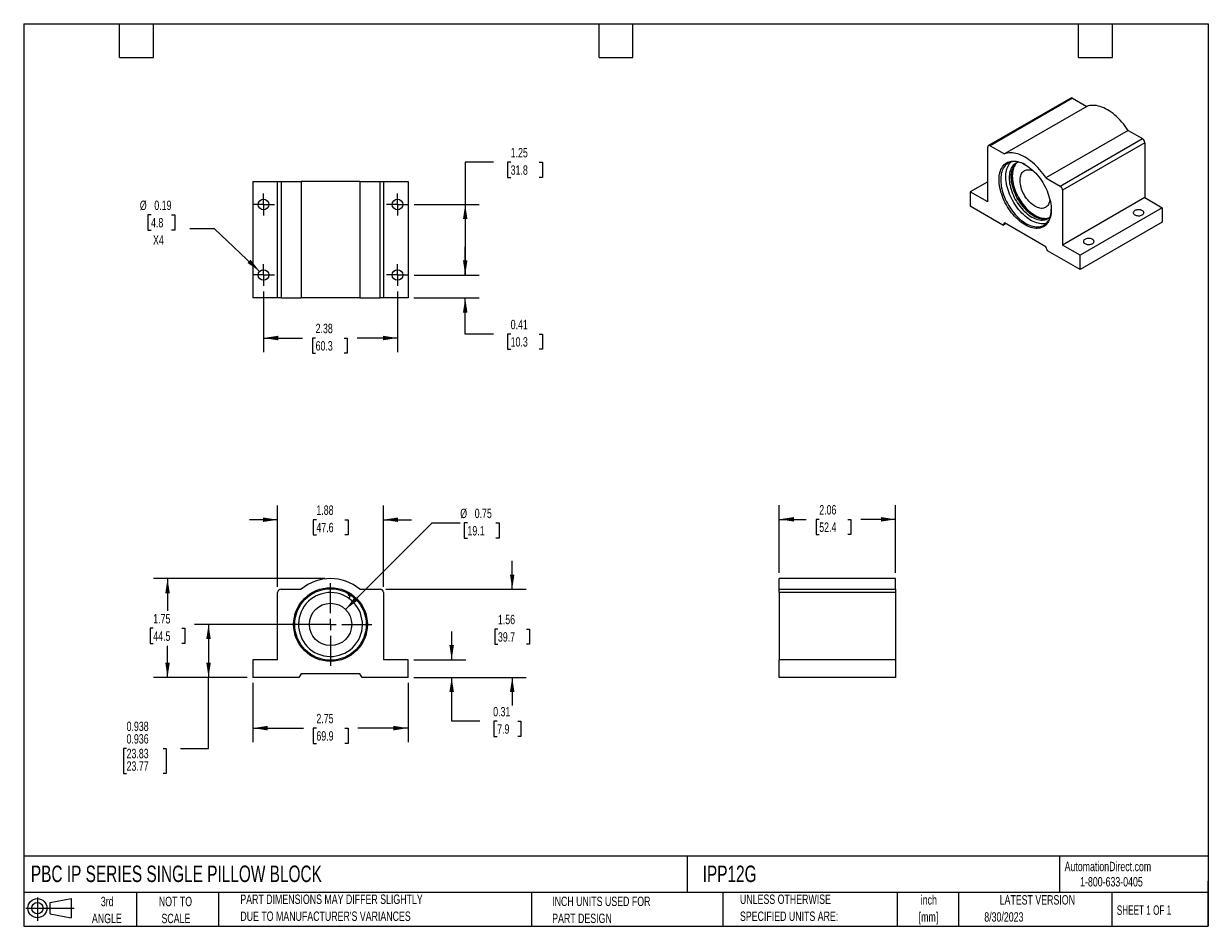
# Model space of a CAD drawing. Header units: inches. Extents: x 0.5 to 21.5, y 0.5 to 16.5.
import ezdxf

# ---------------------------------------------------------------- set-up
doc = ezdxf.new("R2010")
doc.units = ezdxf.units.IN
doc.header["$LTSCALE"] = 2
doc.header["$MEASUREMENT"] = 0
doc.linetypes.add('CENTERX2', pattern=[0.8, 0.5, -0.1, 0.1, -0.1])
doc.layers.add('CENTER', color=40, linetype='CENTERX2')
doc.layers.add('SLD-DEFPOINTS', color=7, linetype='Continuous')
doc.layers.add('DIMENSIONS', color=140, linetype='Continuous', lineweight=25)
doc.layers.add('TEXT', color=140, linetype='Continuous', lineweight=25)
doc.styles.add('SLDTEXTSTYLE0', font='TXT', dxfattribs={"width": 0.7})
doc.styles.add('SLDTEXTSTYLE1', font='TXT', dxfattribs={"width": 0.65})
doc.dimstyles.new('SLDDIMSTYLE0', dxfattribs={"dimtxt": 0.169922, "dimasz": 0.26, "dimexe": 0, "dimexo": 0.0625, "dimgap": 0.04248, "dimtad": 0, "dimtih": 1, "dimtoh": 1, "dimrnd": 1e-09, "dimdsep": 46, "dimtxsty": 'SLDTEXTSTYLE0', "dimsah": 1, "dimcen": 0.09, "dimadec": 0, "dimazin": 2, "dimtfac": 1, "dimtmove": 0, "dimatfit": 0, "dimfxl": 0, "dimfrac": 2, "dimtolj": 1, "dimtzin": 12, "dimarcsym": 0})
doc.dimstyles.new('SLDDIMSTYLE1', dxfattribs={"dimtxt": 0.169922, "dimasz": 0.26, "dimexe": 0, "dimexo": 0.0625, "dimgap": 0.04248, "dimtad": 0, "dimtih": 1, "dimtoh": 1, "dimrnd": 1e-09, "dimzin": 12, "dimdsep": 46, "dimtxsty": 'SLDTEXTSTYLE0', "dimsah": 1, "dimcen": 0.09, "dimadec": 0, "dimazin": 3, "dimtfac": 1, "dimtmove": 0, "dimatfit": 0, "dimfxl": 0, "dimfrac": 2, "dimtolj": 1, "dimtzin": 12, "dimarcsym": 0})
doc.dimstyles.new('SLDDIMSTYLE2', dxfattribs={"dimtxt": 0.169922, "dimasz": 0.26, "dimexe": 0, "dimexo": 0.0625, "dimgap": 0.04248, "dimtad": 0, "dimtih": 1, "dimtoh": 1, "dimrnd": 1e-09, "dimdsep": 46, "dimtxsty": 'SLDTEXTSTYLE0', "dimsah": 1, "dimcen": 0, "dimadec": 0, "dimazin": 2, "dimtfac": 1, "dimtofl": 0, "dimtmove": 0, "dimatfit": 3, "dimfxl": 0, "dimfrac": 2, "dimtolj": 1, "dimtzin": 12, "dimarcsym": 0})
doc.dimstyles.new('SLDDIMSTYLE3', dxfattribs={"dimtxt": 0.169922, "dimasz": 0.26, "dimexe": 0, "dimexo": 0.0625, "dimgap": 0.04248, "dimtad": 0, "dimtih": 1, "dimtoh": 1, "dimdec": 3, "dimrnd": 1e-09, "dimdsep": 46, "dimtxsty": 'SLDTEXTSTYLE0', "dimsah": 1, "dimcen": 0.09, "dimadec": 0, "dimazin": 2, "dimlim": 1, "dimtp": 0.001, "dimtm": 0.001, "dimtfac": 1, "dimtdec": 3, "dimtofl": 0, "dimtmove": 0, "dimatfit": 3, "dimfxl": 0, "dimfrac": 2, "dimtolj": 1, "dimtzin": 12, "dimarcsym": 0})
doc.dimstyles.new('SLDDIMSTYLE4', dxfattribs={"dimtxt": 0.169922, "dimasz": 0.26, "dimexe": 0, "dimexo": 0.0625, "dimgap": 0.04248, "dimtad": 0, "dimtih": 1, "dimtoh": 1, "dimrnd": 1e-09, "dimzin": 12, "dimdsep": 46, "dimtxsty": 'SLDTEXTSTYLE0', "dimsah": 1, "dimcen": 0.09, "dimadec": 0, "dimazin": 3, "dimtfac": 1, "dimtofl": 0, "dimtmove": 0, "dimatfit": 3, "dimfxl": 0, "dimfrac": 2, "dimtolj": 1, "dimtzin": 12, "dimarcsym": 0})
doc.dimstyles.new('SLDDIMSTYLE5', dxfattribs={"dimtxt": 0.169922, "dimasz": 0.26, "dimexe": 0, "dimexo": 0.0625, "dimgap": 0.04248, "dimtad": 0, "dimtih": 1, "dimtoh": 1, "dimrnd": 1e-09, "dimdsep": 46, "dimtxsty": 'SLDTEXTSTYLE0', "dimsah": 1, "dimcen": 0, "dimadec": 0, "dimazin": 2, "dimtfac": 1, "dimtofl": 0, "dimtmove": 0, "dimatfit": 3, "dimfxl": 0, "dimfrac": 2, "dimtolj": 1, "dimtzin": 12, "dimarcsym": 0})

# ---------------------------------------------------------------- blocks, each defined once
blk = doc.blocks.new('Block11')
at = {"color": 7, "linetype": 'Continuous', "lineweight": 18}
for p, q in [((0, 0.227), (0.856, 0.227)), ((0.204, 0.418), (0.204, 0)), ((0.431, 0.328), (0.801, 0.396)), ((0.431, 0.126), (0.431, 0.328)), ((0.801, 0.396), (0.801, 0.058)), ((0.431, 0.126), (0.801, 0.058))]:
    blk.add_line(p, q, dxfattribs=at)
for radius in [0.169, 0.101]:
    blk.add_circle((0.204, 0.227), radius, dxfattribs=at)
blk = doc.blocks.new('Block12')
at = {"layer": 'SLD-DEFPOINTS'}
blk.add_blockref('Block11', (0, 0), dxfattribs=at)
blk = doc.blocks.new('SW_NOTE_0')
at = {"layer": 'TEXT', "color": 0, "char_height": 0.1667, "attachment_point": 2, "style": 'SLDTEXTSTYLE0'}
for s, insert in [('inch', (0.25, 0.215)), ('[mm]', (0.244, -0.086))]:
    blk.add_mtext(s, dxfattribs=dict(at, insert=insert))
blk = doc.blocks.new('SW_NOTE_0_1')
at = {"layer": 'TEXT', "color": 0, "char_height": 0.16667, "attachment_point": 1, "style": 'SLDTEXTSTYLE0'}
for s, insert in [('UNLESS OTHERWISE', (0, 0.215)), ('SPECIFIED UNITS ARE:', (0, -0.086))]:
    blk.add_mtext(s, dxfattribs=dict(at, insert=insert))
blk = doc.blocks.new('SW_NOTE_0_2')
at = {"layer": 'TEXT', "color": 0, "char_height": 0.16667, "attachment_point": 1, "style": 'SLDTEXTSTYLE0'}
for s, insert in [('PART DIMENSIONS MAY DIFFER SLIGHTLY', (0, 0.215)), ("DUE TO MANUFACTURER'S VARIANCES", (0, -0.086))]:
    blk.add_mtext(s, dxfattribs=dict(at, insert=insert))
blk = doc.blocks.new('SW_NOTE_0_3')
at = {"layer": 'TEXT', "color": 0, "char_height": 0.1667, "attachment_point": 2, "style": 'SLDTEXTSTYLE0'}
for s, insert in [('NOT TO', (0.414, 0.215)), ('SCALE', (0.422, -0.086))]:
    blk.add_mtext(s, dxfattribs=dict(at, insert=insert))
blk = doc.blocks.new('SW_NOTE_0_4')
at = {"layer": 'TEXT', "color": 0, "char_height": 0.1667, "attachment_point": 2, "style": 'SLDTEXTSTYLE0'}
for s, insert in [('3rd', (0.182, 0.215)), ('ANGLE', (0.175, -0.086))]:
    blk.add_mtext(s, dxfattribs=dict(at, insert=insert))
blk = doc.blocks.new('SW_NOTE_0_5')
at = {"layer": 'TEXT', "color": 0, "char_height": 0.16667, "attachment_point": 1, "style": 'SLDTEXTSTYLE0'}
for s, insert in [('INCH UNITS USED FOR', (0, 0.215)), ('PART DESIGN', (0, -0.086))]:
    blk.add_mtext(s, dxfattribs=dict(at, insert=insert))
blk = doc.blocks.new('_D')
at = {"layer": 'DIMENSIONS'}
for p, q in [((8.087, 5.225), (8.087, 5.725)), ((7.414, 5.225), (8.337, 5.225)), ((7.414, 4.913), (8.337, 4.913)), ((8.087, 4.135), (8.087, 4.913)), ((8.587, 4.135), (8.087, 4.135)), ((8.894, 4.135), (8.836, 4.135)), ((8.836, 4.135), (8.836, 3.865)), ((9.257, 4.135), (9.314, 4.135)), ((9.314, 4.135), (9.314, 3.865)), ((8.836, 3.865), (8.894, 3.865)), ((9.314, 3.865), (9.257, 3.865))]:
    blk.add_line(p, q, dxfattribs=at)
for points in [[(8.087, 5.225), (8.127, 5.485), (8.047, 5.485)], [(8.087, 4.913), (8.047, 4.653), (8.127, 4.653)]]:
    blk.add_solid(points, dxfattribs=at)
at = {"layer": 'DIMENSIONS', "char_height": 0.1667, "attachment_point": 1, "style": 'SLDTEXTSTYLE0'}
for s, insert in [('0.31', (8.823, 4.388)), ('7.9', (8.894, 4.08))]:
    blk.add_mtext(s, dxfattribs=dict(at, insert=insert))
blk = doc.blocks.new('_D_1')
at = {"layer": 'DIMENSIONS'}
for p, q in [((9.16, 6.476), (9.16, 6.976)), ((6.917, 6.476), (9.41, 6.476)), ((8.907, 5.769), (8.85, 5.769)), ((8.85, 5.769), (8.85, 5.499)), ((9.412, 5.769), (9.469, 5.769)), ((9.469, 5.769), (9.469, 5.499)), ((8.85, 5.499), (8.907, 5.499)), ((9.469, 5.499), (9.412, 5.499)), ((7.414, 4.913), (9.41, 4.913)), ((9.16, 4.913), (9.16, 4.413))]:
    blk.add_line(p, q, dxfattribs=at)
for points in [[(9.16, 6.476), (9.2, 6.736), (9.12, 6.736)], [(9.16, 4.913), (9.12, 4.653), (9.2, 4.653)]]:
    blk.add_solid(points, dxfattribs=at)
at = {"layer": 'DIMENSIONS', "char_height": 0.1667, "attachment_point": 1, "style": 'SLDTEXTSTYLE0'}
for s, insert in [('1.56', (8.907, 6.022)), ('39.7', (8.907, 5.713))]:
    blk.add_mtext(s, dxfattribs=dict(at, insert=insert))
blk = doc.blocks.new('_D_2')
at = {"layer": 'DIMENSIONS'}
for p, q in [((6.204, 6.115), (7.739, 7.65)), ((7.739, 7.65), (8.239, 7.65)), ((8.367, 7.65), (8.31, 7.65)), ((8.31, 7.65), (8.31, 7.38)), ((8.872, 7.65), (8.929, 7.65)), ((8.929, 7.65), (8.929, 7.38)), ((8.31, 7.38), (8.367, 7.38)), ((8.929, 7.38), (8.872, 7.38))]:
    blk.add_line(p, q, dxfattribs=at)
blk.add_solid([(6.204, 6.115), (6.416, 6.271), (6.36, 6.327)], dxfattribs=at)
at = {"layer": 'DIMENSIONS', "char_height": 0.1667, "attachment_point": 1, "style": 'SLDTEXTSTYLE0'}
for s, insert in [('%%c', (8.239, 7.903)), ('0.75', (8.495, 7.903)), ('19.1', (8.367, 7.595))]:
    blk.add_mtext(s, dxfattribs=dict(at, insert=insert))
blk = doc.blocks.new('_D_3')
at = {"layer": 'DIMENSIONS'}
for p, q in [((5.002, 6.516), (5.002, 7.957)), ((6.877, 6.516), (6.877, 7.957)), ((5.002, 7.707), (4.502, 7.707)), ((5.689, 7.707), (5.632, 7.707)), ((5.632, 7.707), (5.632, 7.437)), ((6.194, 7.707), (6.251, 7.707)), ((6.251, 7.707), (6.251, 7.437)), ((6.877, 7.707), (7.377, 7.707)), ((5.632, 7.437), (5.689, 7.437)), ((6.251, 7.437), (6.194, 7.437))]:
    blk.add_line(p, q, dxfattribs=at)
for points in [[(5.002, 7.707), (4.742, 7.747), (4.742, 7.667)], [(6.877, 7.707), (7.137, 7.667), (7.137, 7.747)]]:
    blk.add_solid(points, dxfattribs=at)
at = {"layer": 'DIMENSIONS', "char_height": 0.1667, "attachment_point": 1, "style": 'SLDTEXTSTYLE0'}
for s, insert in [('1.88', (5.689, 7.96)), ('47.6', (5.689, 7.652))]:
    blk.add_mtext(s, dxfattribs=dict(at, insert=insert))
blk = doc.blocks.new('_D_4')
at = {"layer": 'DIMENSIONS'}
for p, q in [((5.839, 5.85), (3.527, 5.85)), ((3.777, 5.85), (3.777, 4.913)), ((4.464, 4.913), (3.527, 4.913)), ((3.777, 3.653), (3.777, 4.913)), ((2.324, 3.653), (2.267, 3.653)), ((2.267, 3.653), (2.267, 3.209)), ((2.97, 3.653), (3.027, 3.653)), ((3.027, 3.653), (3.027, 3.209)), ((3.277, 3.653), (3.777, 3.653)), ((2.267, 3.209), (2.324, 3.209)), ((3.027, 3.209), (2.97, 3.209))]:
    blk.add_line(p, q, dxfattribs=at)
for points in [[(3.777, 5.85), (3.737, 5.59), (3.817, 5.59)], [(3.777, 4.913), (3.817, 5.173), (3.737, 5.173)]]:
    blk.add_solid(points, dxfattribs=at)
at = {"layer": 'DIMENSIONS', "char_height": 0.1667, "attachment_point": 1, "style": 'SLDTEXTSTYLE0'}
for s, insert in [('0.938', (2.324, 4.128)), ('0.936', (2.324, 3.906)), ('23.83', (2.324, 3.646)), ('23.77', (2.324, 3.424))]:
    blk.add_mtext(s, dxfattribs=dict(at, insert=insert))
blk = doc.blocks.new('_D_5')
at = {"layer": 'DIMENSIONS'}
for p, q in [((5.839, 6.663), (2.8, 6.663)), ((3.05, 6.663), (3.05, 6.09)), ((2.797, 5.782), (2.74, 5.782)), ((2.74, 5.782), (2.74, 5.512)), ((3.302, 5.782), (3.359, 5.782)), ((3.359, 5.782), (3.359, 5.512)), ((2.74, 5.512), (2.797, 5.512)), ((3.05, 4.913), (3.05, 5.474)), ((3.359, 5.512), (3.302, 5.512)), ((4.464, 4.913), (2.8, 4.913))]:
    blk.add_line(p, q, dxfattribs=at)
for points in [[(3.05, 6.663), (3.01, 6.403), (3.09, 6.403)], [(3.05, 4.913), (3.09, 5.173), (3.01, 5.173)]]:
    blk.add_solid(points, dxfattribs=at)
at = {"layer": 'DIMENSIONS', "char_height": 0.1667, "attachment_point": 1, "style": 'SLDTEXTSTYLE0'}
for s, insert in [('1.75', (2.797, 6.035)), ('44.5', (2.797, 5.727))]:
    blk.add_mtext(s, dxfattribs=dict(at, insert=insert))
blk = doc.blocks.new('_D_6')
at = {"layer": 'DIMENSIONS'}
for p, q in [((4.564, 4.813), (4.564, 3.763)), ((7.314, 4.813), (7.314, 3.763)), ((4.564, 4.013), (5.459, 4.013)), ((5.689, 4.013), (5.632, 4.013)), ((5.632, 4.013), (5.632, 3.743)), ((6.194, 4.013), (6.251, 4.013)), ((6.251, 4.013), (6.251, 3.743)), ((7.314, 4.013), (6.424, 4.013)), ((5.632, 3.743), (5.689, 3.743)), ((6.251, 3.743), (6.194, 3.743))]:
    blk.add_line(p, q, dxfattribs=at)
for points in [[(4.564, 4.013), (4.824, 3.973), (4.824, 4.053)], [(7.314, 4.013), (7.054, 4.053), (7.054, 3.973)]]:
    blk.add_solid(points, dxfattribs=at)
at = {"layer": 'DIMENSIONS', "char_height": 0.1667, "attachment_point": 1, "style": 'SLDTEXTSTYLE0'}
for s, insert in [('2.75', (5.689, 4.266)), ('69.9', (5.689, 3.958))]:
    blk.add_mtext(s, dxfattribs=dict(at, insert=insert))
blk = doc.blocks.new('SW_CENTERMARKSYMBOL_0')
at = {"layer": 'CENTER', "color": 0}
for p, q in [((0, 0.2), (0, 0.7335)), ((-0.2, 0), (-0.7335, 0)), ((0, 0), (-0.1, 0)), ((0, 0), (0, 0.1)), ((0, 0), (0, -0.1)), ((0, 0), (0.1, 0)), ((0.2, 0), (0.7335, 0)), ((0, -0.2), (0, -0.7335))]:
    blk.add_line(p, q, dxfattribs=at)
blk = doc.blocks.new('_D_7')
at = {"layer": 'DIMENSIONS'}
for p, q in [((13.895, 6.763), (13.895, 7.964)), ((15.957, 6.763), (15.957, 7.964)), ((13.895, 7.714), (14.373, 7.714)), ((14.603, 7.714), (14.546, 7.714)), ((14.546, 7.714), (14.546, 7.444)), ((15.108, 7.714), (15.165, 7.714)), ((15.165, 7.714), (15.165, 7.444)), ((15.957, 7.714), (15.338, 7.714)), ((14.546, 7.444), (14.603, 7.444)), ((15.165, 7.444), (15.108, 7.444))]:
    blk.add_line(p, q, dxfattribs=at)
for points in [[(13.895, 7.714), (14.155, 7.674), (14.155, 7.754)], [(15.957, 7.714), (15.697, 7.754), (15.697, 7.674)]]:
    blk.add_solid(points, dxfattribs=at)
at = {"layer": 'DIMENSIONS', "char_height": 0.1667, "attachment_point": 1, "style": 'SLDTEXTSTYLE0'}
for s, insert in [('2.06', (14.603, 7.966)), ('52.4', (14.603, 7.658))]:
    blk.add_mtext(s, dxfattribs=dict(at, insert=insert))
blk = doc.blocks.new('_D_8')
at = {"layer": 'DIMENSIONS'}
for p, q in [((8.827, 14.044), (8.327, 14.044)), ((8.327, 14.044), (8.327, 13.295)), ((9.133, 14.044), (9.076, 14.044)), ((9.076, 14.044), (9.076, 13.774)), ((9.638, 14.044), (9.695, 14.044)), ((9.695, 14.044), (9.695, 13.774)), ((9.076, 13.774), (9.133, 13.774)), ((9.695, 13.774), (9.638, 13.774)), ((7.42, 13.295), (8.577, 13.295)), ((8.327, 13.295), (8.327, 12.045)), ((7.42, 12.045), (8.577, 12.045))]:
    blk.add_line(p, q, dxfattribs=at)
for points in [[(8.327, 13.295), (8.287, 13.035), (8.367, 13.035)], [(8.327, 12.045), (8.367, 12.305), (8.287, 12.305)]]:
    blk.add_solid(points, dxfattribs=at)
at = {"layer": 'DIMENSIONS', "char_height": 0.1667, "attachment_point": 1, "style": 'SLDTEXTSTYLE0'}
for s, insert in [('1.25', (9.133, 14.297)), ('31.8', (9.133, 13.989))]:
    blk.add_mtext(s, dxfattribs=dict(at, insert=insert))
blk = doc.blocks.new('_D_9')
at = {"layer": 'DIMENSIONS'}
for p, q in [((8.327, 12.045), (8.327, 12.545)), ((7.42, 12.045), (8.577, 12.045)), ((7.414, 11.639), (8.577, 11.639)), ((8.327, 10.998), (8.327, 11.639)), ((8.827, 10.998), (8.327, 10.998)), ((9.133, 10.998), (9.076, 10.998)), ((9.076, 10.998), (9.076, 10.728)), ((9.638, 10.998), (9.695, 10.998)), ((9.695, 10.998), (9.695, 10.728)), ((9.076, 10.728), (9.133, 10.728)), ((9.695, 10.728), (9.638, 10.728))]:
    blk.add_line(p, q, dxfattribs=at)
for points in [[(8.327, 12.045), (8.367, 12.305), (8.287, 12.305)], [(8.327, 11.639), (8.287, 11.379), (8.367, 11.379)]]:
    blk.add_solid(points, dxfattribs=at)
at = {"layer": 'DIMENSIONS', "char_height": 0.1667, "attachment_point": 1, "style": 'SLDTEXTSTYLE0'}
for s, insert in [('0.41', (9.133, 11.251)), ('10.3', (9.133, 10.943))]:
    blk.add_mtext(s, dxfattribs=dict(at, insert=insert))
blk = doc.blocks.new('_D_10')
at = {"layer": 'DIMENSIONS'}
for p, q in [((4.752, 11.752), (4.752, 10.678)), ((7.127, 11.752), (7.127, 10.678)), ((4.752, 10.928), (5.444, 10.928)), ((5.675, 10.928), (5.618, 10.928)), ((5.618, 10.928), (5.618, 10.658)), ((6.18, 10.928), (6.237, 10.928)), ((6.237, 10.928), (6.237, 10.658)), ((7.127, 10.928), (6.41, 10.928)), ((5.618, 10.658), (5.675, 10.658)), ((6.237, 10.658), (6.18, 10.658))]:
    blk.add_line(p, q, dxfattribs=at)
for points in [[(4.752, 10.928), (5.012, 10.888), (5.012, 10.968)], [(7.127, 10.928), (6.867, 10.968), (6.867, 10.888)]]:
    blk.add_solid(points, dxfattribs=at)
at = {"layer": 'DIMENSIONS', "char_height": 0.1667, "attachment_point": 1, "style": 'SLDTEXTSTYLE0'}
for s, insert in [('2.38', (5.675, 11.181)), ('60.3', (5.675, 10.873))]:
    blk.add_mtext(s, dxfattribs=dict(at, insert=insert))
blk = doc.blocks.new('_D_11')
at = {"layer": 'DIMENSIONS'}
for p, q in [((2.758, 13.111), (2.701, 13.111)), ((2.701, 13.111), (2.701, 12.841)), ((3.122, 13.111), (3.179, 13.111)), ((3.179, 13.111), (3.179, 12.841)), ((2.701, 12.841), (2.758, 12.841)), ((3.179, 12.841), (3.122, 12.841)), ((3.883, 12.864), (3.446, 12.864)), ((4.683, 12.11), (3.883, 12.864))]:
    blk.add_line(p, q, dxfattribs=at)
blk.add_solid([(4.683, 12.11), (4.522, 12.317), (4.467, 12.259)], dxfattribs=at)
at = {"layer": 'DIMENSIONS', "char_height": 0.1667, "attachment_point": 1, "style": 'SLDTEXTSTYLE0'}
for s, insert in [('%%c', (2.559, 13.364)), ('0.19', (2.816, 13.364)), ('4.8', (2.758, 13.056)), ('X4', (2.793, 12.748))]:
    blk.add_mtext(s, dxfattribs=dict(at, insert=insert))
blk = doc.blocks.new('SW_CENTERMARKSYMBOL_1')
at = {"layer": 'CENTER', "color": 0}
for p, q in [((-0.1, 0), (-0.19375, 0)), ((0, 0), (-0.1, 0)), ((0, 0.1), (0, 0.19375)), ((0, 0), (0, 0.1)), ((0, 0), (0, -0.1)), ((0, 0), (0.1, 0)), ((0.1, 0), (0.19375, 0)), ((0, -0.1), (0, -0.19375))]:
    blk.add_line(p, q, dxfattribs=at)
blk = doc.blocks.new('SW_CENTERMARKSYMBOL_2')
at = {"layer": 'CENTER', "color": 0}
for p, q in [((-0.1, 0), (-0.19375, 0)), ((0, 0), (-0.1, 0)), ((0, 0.1), (0, 0.19375)), ((0, 0), (0, 0.1)), ((0, 0), (0, -0.1)), ((0, 0), (0.1, 0)), ((0.1, 0), (0.19375, 0)), ((0, -0.1), (0, -0.19375))]:
    blk.add_line(p, q, dxfattribs=at)
blk = doc.blocks.new('SW_CENTERMARKSYMBOL_3')
at = {"layer": 'CENTER', "color": 0}
for p, q in [((-0.1, 0), (-0.19375, 0)), ((0, 0), (-0.1, 0)), ((0, 0.1), (0, 0.19375)), ((0, 0), (0, 0.1)), ((0, 0), (0, -0.1)), ((0, 0), (0.1, 0)), ((0.1, 0), (0.19375, 0)), ((0, -0.1), (0, -0.19375))]:
    blk.add_line(p, q, dxfattribs=at)
blk = doc.blocks.new('SW_CENTERMARKSYMBOL_4')
at = {"layer": 'CENTER', "color": 0}
for p, q in [((-0.1, 0), (-0.19375, 0)), ((0, 0), (-0.1, 0)), ((0, 0.1), (0, 0.19375)), ((0, 0), (0, 0.1)), ((0, 0), (0, -0.1)), ((0, 0), (0.1, 0)), ((0.1, 0), (0.19375, 0)), ((0, -0.1), (0, -0.19375))]:
    blk.add_line(p, q, dxfattribs=at)

msp = doc.modelspace()

# ---------------------------------------------------------------- linework, layer by layer
for p, q in [((19.0612, 15.1825), (17.6028, 14.3406)), ((19.0912, 15.1795), (17.6328, 14.3376)), ((19.0912, 15.1795), (19.3449, 15.0331)), ((19.3449, 15.0331), (17.8865, 14.1911)), ((20.0785, 14.6096), (18.6201, 13.7676)), ((20.0785, 14.6096), (20.3322, 14.4631)), ((17.5904, 13.3406), (17.5904, 14.3131)), ((17.6328, 14.3376), (17.8865, 14.1911)), ((18.8738, 13.6212), (20.3322, 14.4631)), ((20.3746, 14.3896), (18.9162, 13.5477)), ((20.3746, 14.3896), (20.3746, 13.4171)), ((4.5641, 13.7016), (4.5641, 11.6391)), ((4.5641, 13.7016), (5.0016, 13.7016)), ((5.0016, 11.6391), (5.0016, 13.7016)), ((5.0016, 13.7016), (5.0616, 13.7016)), ((5.0616, 13.7016), (5.0616, 11.6391)), ((5.0616, 13.7016), (5.4204, 13.7016)), ((5.4204, 13.7016), (5.4204, 11.6391)), ((6.4579, 13.7016), (5.4204, 13.7016)), ((6.4579, 13.7016), (6.4579, 11.6391)), ((6.4579, 13.7016), (6.8166, 13.7016)), ((6.8166, 11.6391), (6.8166, 13.7016)), ((6.8166, 13.7016), (6.8766, 13.7016)), ((6.8766, 13.7016), (6.8766, 11.6391)), ((6.8766, 13.7016), (7.3141, 13.7016)), ((7.3141, 13.7016), (7.3141, 11.6391)), ((17.5904, 13.6978), (17.281, 13.5192)), ((18.6201, 13.7676), (18.8738, 13.6212)), ((17.281, 13.5192), (17.281, 13.2644)), ((17.5904, 13.3406), (17.281, 13.5192)), ((18.9162, 13.5477), (18.9162, 12.5752)), ((17.8577, 12.9315), (17.281, 13.2644)), ((20.3746, 13.4171), (18.9162, 12.5752)), ((20.684, 13.2385), (19.2255, 12.3966)), ((20.3746, 13.4171), (20.684, 13.2385)), ((20.684, 13.2385), (20.684, 12.9838)), ((17.8842, 12.9693), (17.8577, 12.9315)), ((17.8577, 12.9315), (17.9036, 12.958)), ((18.6223, 12.5432), (17.8842, 12.9693)), ((20.684, 12.9838), (19.2255, 12.1419)), ((18.6489, 12.4748), (18.6223, 12.5432)), ((19.2255, 12.1419), (18.6489, 12.4748)), ((19.2255, 12.3966), (18.9162, 12.5752)), ((19.2255, 12.1419), (19.2255, 12.3966)), ((5.0016, 11.6391), (4.5641, 11.6391)), ((5.0616, 11.6391), (5.0016, 11.6391)), ((5.0616, 11.6391), (5.4204, 11.6391)), ((6.4579, 11.6391), (5.4204, 11.6391)), ((6.4579, 11.6391), (6.8166, 11.6391)), ((6.8766, 11.6391), (6.8166, 11.6391)), ((7.3141, 11.6391), (6.8766, 11.6391)), ((15.9571, 6.6632), (13.8946, 6.6632)), ((13.8946, 6.4762), (13.8946, 6.6632)), ((15.9571, 6.4762), (15.9571, 6.6632)), ((5.0016, 5.2252), (5.0016, 6.4162)), ((5.0616, 6.4762), (5.4204, 6.4762)), ((6.2605, 6.3725), (6.2753, 6.3639)), ((6.2798, 6.3473), (6.2617, 6.3159)), ((6.2778, 6.3682), (6.263, 6.3768)), ((6.263, 6.3181), (6.2671, 6.3153)), ((6.2658, 6.313), (6.2841, 6.3448)), ((6.4579, 6.4762), (6.8166, 6.4762)), ((6.8766, 6.4162), (6.8766, 5.2252)), ((13.8946, 6.4762), (15.9571, 6.4762)), ((13.8946, 6.4162), (13.8946, 6.4762)), ((15.9571, 6.4162), (13.8946, 6.4162)), ((13.8946, 6.4162), (13.8946, 5.2252)), ((15.9571, 6.4762), (15.9571, 6.4162)), ((15.9571, 6.4162), (15.9571, 5.2252)), ((4.5641, 5.2252), (4.5641, 4.9132)), ((5.0016, 5.2252), (4.5641, 5.2252)), ((7.3141, 5.2252), (6.8766, 5.2252)), ((7.3141, 4.9132), (7.3141, 5.2252)), ((13.8946, 4.9132), (13.8946, 5.2252)), ((15.9571, 5.2252), (13.8946, 5.2252)), ((15.9571, 5.2252), (15.9571, 4.9132)), ((5.3797, 4.9132), (4.5641, 4.9132)), ((5.4172, 4.9782), (5.3797, 4.9132)), ((6.461, 4.9782), (5.4172, 4.9782)), ((6.4986, 4.9132), (6.461, 4.9782)), ((7.3141, 4.9132), (6.4986, 4.9132)), ((15.9571, 4.9132), (13.8946, 4.9132))]:
    msp.add_line(p, q)
at = {"flags": 128}
for points in [[(20.0785, 14.6096), (20.0524, 14.6482), (20.0251, 14.6857), (19.9968, 14.722), (19.9676, 14.7569), (19.9375, 14.7903), (19.9066, 14.8221), (19.8751, 14.8522), (19.8431, 14.8805), (19.8106, 14.907), (19.7778, 14.9314), (19.7448, 14.9538), (19.7117, 14.974), (19.6785, 14.992), (19.6455, 15.0078), (19.6127, 15.0212), (19.5803, 15.0323), (19.5482, 15.041), (19.5167, 15.0472), (19.4859, 15.051), (19.4558, 15.0523), (19.4265, 15.0512), (19.3982, 15.0476), (19.371, 15.0415), (19.3449, 15.0331)], [(18.6201, 13.7676), (18.594, 13.8063), (18.5667, 13.8438), (18.5384, 13.8801), (18.5092, 13.915), (18.4791, 13.9484), (18.4482, 13.9802), (18.4167, 14.0103), (18.3847, 14.0386), (18.3522, 14.065), (18.3194, 14.0895), (18.2864, 14.1118), (18.2533, 14.1321), (18.2201, 14.1501), (18.1871, 14.1659), (18.1543, 14.1793), (18.1218, 14.1904), (18.0898, 14.199), (18.0583, 14.2053), (18.0275, 14.2091), (17.9974, 14.2104), (17.9681, 14.2093), (17.9398, 14.2057), (17.9126, 14.1996), (17.8865, 14.1911)], [(18.7154, 13.2015), (18.7144, 13.1678), (18.7116, 13.1354), (18.7068, 13.1044), (18.7003, 13.0748), (18.6918, 13.0469), (18.6816, 13.0207), (18.6696, 12.9964), (18.6559, 12.9739), (18.6405, 12.9536), (18.6236, 12.9353), (18.6051, 12.9192), (18.5852, 12.9054), (18.5639, 12.8939), (18.5414, 12.8847), (18.5176, 12.878), (18.4928, 12.8736), (18.467, 12.8717), (18.4403, 12.8723), (18.4129, 12.8753), (18.3848, 12.8808), (18.3561, 12.8886), (18.327, 12.8989), (18.2976, 12.9115), (18.2681, 12.9263), (18.2385, 12.9434), (18.2089, 12.9627), (18.1795, 12.984), (18.1504, 13.0074), (18.1218, 13.0326), (18.0937, 13.0596), (18.0662, 13.0883), (18.0395, 13.1185), (18.0137, 13.1502), (17.9889, 13.1832), (17.9652, 13.2174), (17.9426, 13.2526), (17.9213, 13.2886), (17.9014, 13.3255), (17.8829, 13.3629), (17.866, 13.4007), (17.8506, 13.4388), (17.8369, 13.4771), (17.8249, 13.5153), (17.8147, 13.5533), (17.8063, 13.5909), (17.7997, 13.6281), (17.795, 13.6646), (17.7921, 13.7003), (17.7912, 13.735), (17.7921, 13.7686), (17.795, 13.801), (17.7997, 13.8321), (17.8063, 13.8616), (17.8147, 13.8895), (17.8249, 13.9157), (17.8369, 13.9401), (17.8506, 13.9625), (17.866, 13.9829), (17.8829, 14.0012), (17.9014, 14.0173), (17.9213, 14.0311), (17.9426, 14.0426), (17.9652, 14.0517), (17.9889, 14.0585), (18.0137, 14.0628), (18.0395, 14.0647), (18.0662, 14.0642), (18.0937, 14.0611), (18.1218, 14.0557), (18.1504, 14.0478), (18.1795, 14.0376), (18.2089, 14.025), (18.2385, 14.0101), (18.2681, 13.993), (18.2976, 13.9738), (18.327, 13.9524), (18.3561, 13.9291), (18.3848, 13.9039), (18.4129, 13.8769), (18.4403, 13.8482), (18.467, 13.8179), (18.4928, 13.7863), (18.5176, 13.7533), (18.5414, 13.7191), (18.5639, 13.6839), (18.5852, 13.6478), (18.6051, 13.611), (18.6236, 13.5736), (18.6405, 13.5358), (18.6559, 13.4976), (18.6696, 13.4594), (18.6816, 13.4212), (18.6918, 13.3832), (18.7003, 13.3455), (18.7068, 13.3084), (18.7116, 13.2719), (18.7144, 13.2362), (18.7154, 13.2015)], [(18.2605, 13.9976), (18.2457, 14.0056), (18.2167, 14.0196), (18.188, 14.0313), (18.1597, 14.0407), (18.1318, 14.0477), (18.1044, 14.0523), (18.0777, 14.0545), (18.0519, 14.0543), (18.0269, 14.0516), (18.0029, 14.0466), (17.9801, 14.0391), (17.9585, 14.0293), (17.9381, 14.0172), (17.9191, 14.0028), (17.9016, 13.9862), (17.8857, 13.9674), (17.8713, 13.9466), (17.8586, 13.9238), (17.8476, 13.8992), (17.8384, 13.8727), (17.8309, 13.8446), (17.8253, 13.815), (17.8216, 13.784), (17.8197, 13.7516), (17.8197, 13.7181), (17.8216, 13.6836), (17.8253, 13.6482), (17.8309, 13.6121), (17.8384, 13.5754), (17.8476, 13.5383), (17.8586, 13.501), (17.8713, 13.4635), (17.8857, 13.4261), (17.9016, 13.389), (17.9191, 13.3521), (17.9381, 13.3158), (17.9585, 13.2802), (17.9801, 13.2454), (18.0029, 13.2116), (18.0269, 13.1788), (18.0519, 13.1474), (18.0777, 13.1173), (18.1044, 13.0887), (18.1318, 13.0617), (18.1597, 13.0365), (18.188, 13.0131), (18.2167, 12.9917), (18.2457, 12.9723), (18.2747, 12.955), (18.3036, 12.9399), (18.3325, 12.927), (18.361, 12.9165), (18.3892, 12.9083), (18.4168, 12.9025), (18.4439, 12.8991), (18.4701, 12.8981), (18.4956, 12.8995), (18.52, 12.9034), (18.5435, 12.9096), (18.5657, 12.9183), (18.5867, 12.9293), (18.6064, 12.9425), (18.6246, 12.9581), (18.6414, 12.9757), (18.6566, 12.9955), (18.6701, 13.0173), (18.682, 13.0411), (18.6921, 13.0666), (18.7004, 13.0939), (18.7069, 13.1228), (18.7116, 13.1531), (18.7144, 13.1849), (18.7153, 13.2097)], [(18.6267, 12.9601), (18.612, 12.9565), (18.5875, 12.9526), (18.5621, 12.9512), (18.5358, 12.9521), (18.5088, 12.9556), (18.4811, 12.9614), (18.4529, 12.9696), (18.4244, 12.9801), (18.3956, 12.993), (18.3666, 13.0081), (18.3376, 13.0254), (18.3087, 13.0448), (18.28, 13.0662), (18.2516, 13.0896), (18.2237, 13.1148), (18.1963, 13.1418), (18.1697, 13.1703), (18.1438, 13.2004), (18.1188, 13.2319), (18.0949, 13.2646), (18.072, 13.2985), (18.0504, 13.3333), (18.03, 13.3689), (18.0111, 13.4052), (17.9936, 13.442), (17.9776, 13.4792), (17.9632, 13.5166), (17.9505, 13.5541), (17.9395, 13.5914), (17.9303, 13.6285), (17.9228, 13.6652), (17.9172, 13.7013), (17.9135, 13.7367), (17.9116, 13.7712), (17.9116, 13.8047), (17.9135, 13.837), (17.9172, 13.8681), (17.9228, 13.8977), (17.9303, 13.9258), (17.9395, 13.9522), (17.9505, 13.9769), (17.9632, 13.9997), (17.9776, 14.0205), (17.9936, 14.0392), (18, 14.0458)], [(18.1374, 14.0465), (18.1366, 14.0463), (18.115, 14.0395), (18.0945, 14.0305), (18.0753, 14.0191), (18.0575, 14.0054), (18.0412, 13.9896), (18.0263, 13.9717), (18.0131, 13.9517), (18.0015, 13.9298), (17.9917, 13.9061), (17.9836, 13.8807), (17.9773, 13.8536), (17.9728, 13.8251), (17.9701, 13.7952), (17.9694, 13.7641), (17.9705, 13.732), (17.9734, 13.6989), (17.9782, 13.6651), (17.9848, 13.6307), (17.9932, 13.5958), (18.0034, 13.5607), (18.0152, 13.5254), (18.0287, 13.4902), (18.0438, 13.4552), (18.0604, 13.4206), (18.0785, 13.3865), (18.0979, 13.3531), (18.1186, 13.3206), (18.1404, 13.289), (18.1633, 13.2586), (18.1872, 13.2295), (18.2119, 13.2018), (18.2373, 13.1756), (18.2634, 13.1512), (18.29, 13.1285), (18.3169, 13.1077), (18.3441, 13.0889), (18.3714, 13.0722), (18.3987, 13.0576), (18.4258, 13.0453), (18.4527, 13.0352), (18.4793, 13.0275), (18.5053, 13.0221), (18.5306, 13.0191), (18.5553, 13.0185), (18.579, 13.0203), (18.6018, 13.0245), (18.6236, 13.0311), (18.6441, 13.0401), (18.6634, 13.0513), (18.6813, 13.0648), (18.6961, 13.0787)], [(18.1049, 14.0355), (18.0929, 14.0258), (18.0765, 14.01), (18.0617, 13.9921), (18.0484, 13.9721), (18.0369, 13.9503), (18.027, 13.9265), (18.0189, 13.9011), (18.0126, 13.874), (18.0081, 13.8455), (18.0055, 13.8156), (18.0047, 13.7846), (18.0058, 13.7524), (18.0088, 13.7194), (18.0136, 13.6855), (18.0202, 13.6511), (18.0286, 13.6163), (18.0387, 13.5811), (18.0506, 13.5459), (18.0641, 13.5106), (18.0792, 13.4756), (18.0958, 13.441), (18.1138, 13.4069), (18.1332, 13.3735), (18.1539, 13.341), (18.1758, 13.3094), (18.1987, 13.279), (18.2225, 13.2499), (18.2472, 13.2222), (18.2727, 13.1961), (18.2988, 13.1716), (18.3253, 13.1489), (18.3523, 13.1281), (18.3794, 13.1093), (18.4067, 13.0926), (18.434, 13.078), (18.4612, 13.0657), (18.4881, 13.0556), (18.5146, 13.0479), (18.5406, 13.0425), (18.566, 13.0395), (18.5906, 13.0389), (18.6144, 13.0407), (18.6372, 13.0449), (18.6589, 13.0515), (18.6703, 13.0561)], [(18.408, 13.0928), (18.3805, 13.1098), (18.3532, 13.1288), (18.3261, 13.1498), (18.2994, 13.1727), (18.2732, 13.1975), (18.2476, 13.2239), (18.2228, 13.2518), (18.1989, 13.2812), (18.1759, 13.3119), (18.154, 13.3437), (18.1333, 13.3765), (18.1139, 13.4101), (18.0958, 13.4445), (18.0792, 13.4793), (18.0641, 13.5146), (18.0507, 13.55), (18.0389, 13.5855), (18.0288, 13.6208), (18.0205, 13.6558), (18.014, 13.6904), (18.0093, 13.7244), (18.0065, 13.7576), (18.0055, 13.7898), (18.0065, 13.821), (18.0093, 13.8509), (18.014, 13.8795), (18.02, 13.905)], [(18.1101, 14.0376), (18.099, 14.0267), (18.0839, 14.0089), (18.0704, 13.989), (18.0586, 13.9671), (18.0485, 13.9434), (18.0402, 13.918), (18.0337, 13.8909), (18.029, 13.8624), (18.0262, 13.8324), (18.0253, 13.8012), (18.0262, 13.769), (18.029, 13.7358), (18.0337, 13.7018), (18.0402, 13.6673), (18.0485, 13.6322), (18.0586, 13.5969), (18.0704, 13.5614), (18.0839, 13.526), (18.099, 13.4907), (18.1156, 13.4559), (18.1336, 13.4215), (18.153, 13.3879), (18.1738, 13.3551), (18.1957, 13.3233), (18.2186, 13.2926), (18.2426, 13.2632), (18.2674, 13.2353), (18.293, 13.2089), (18.3191, 13.1842), (18.3458, 13.1612), (18.3729, 13.1402), (18.4003, 13.1212), (18.4277, 13.1042), (18.4552, 13.0895), (18.4825, 13.0769), (18.5096, 13.0667), (18.5363, 13.0588), (18.5625, 13.0533), (18.588, 13.0502), (18.6129, 13.0495), (18.6368, 13.0512), (18.6598, 13.0553), (18.6748, 13.0595)], [(18.4277, 13.2627), (18.4052, 13.2768), (18.3829, 13.293), (18.3609, 13.3112), (18.3394, 13.3312), (18.3185, 13.353), (18.2984, 13.3763), (18.2792, 13.401), (18.2611, 13.4269), (18.2442, 13.4538), (18.2287, 13.4815), (18.2145, 13.5099), (18.2019, 13.5387), (18.1909, 13.5678), (18.1817, 13.5968), (18.1742, 13.6256), (18.1685, 13.6541), (18.1647, 13.6819), (18.1628, 13.7089), (18.1628, 13.7349), (18.1647, 13.7597), (18.1685, 13.7831), (18.1742, 13.805), (18.1817, 13.8251), (18.1909, 13.8435), (18.2019, 13.8598), (18.2145, 13.8741), (18.2287, 13.8861), (18.2442, 13.8959), (18.2611, 13.9033), (18.2792, 13.9083), (18.2984, 13.9109), (18.3185, 13.911), (18.3394, 13.9086), (18.3609, 13.9038), (18.3829, 13.8966), (18.4001, 13.8894)], [(18.6914, 13.3848), (18.6907, 13.3782), (18.6869, 13.3548), (18.6813, 13.3329), (18.6738, 13.3127), (18.6645, 13.2944), (18.6535, 13.278), (18.6409, 13.2638), (18.6268, 13.2517), (18.6112, 13.242), (18.5943, 13.2345), (18.5762, 13.2295), (18.557, 13.227), (18.5369, 13.2269), (18.5161, 13.2292), (18.4945, 13.234), (18.4725, 13.2413), (18.4502, 13.2509), (18.4277, 13.2627)], [(20.1978, 13.111), (20.21, 13.1051), (20.2237, 13.1004), (20.2386, 13.0972), (20.2542, 13.0954), (20.2701, 13.0952), (20.2858, 13.0966), (20.3009, 13.0995), (20.3149, 13.1038), (20.3275, 13.1094), (20.3383, 13.1161), (20.3469, 13.1239), (20.3531, 13.1323), (20.3568, 13.1412), (20.3578, 13.1504), (20.3562, 13.1595), (20.3518, 13.1683), (20.345, 13.1766), (20.3358, 13.1841), (20.3245, 13.1906), (20.3116, 13.1959), (20.2972, 13.1999), (20.2819, 13.2024), (20.2661, 13.2033), (20.2502, 13.2028), (20.2348, 13.2006), (20.2201, 13.197), (20.2068, 13.1921), (20.1951, 13.1859), (20.1853, 13.1786), (20.1779, 13.1705), (20.1729, 13.1618), (20.1705, 13.1527), (20.1709, 13.1435), (20.1739, 13.1345), (20.1795, 13.1259), (20.1876, 13.118), (20.1978, 13.111)], [(19.3139, 12.6007), (19.3261, 12.5948), (19.3398, 12.5902), (19.3547, 12.5869), (19.3703, 12.5852), (19.3862, 12.585), (19.4019, 12.5863), (19.417, 12.5892), (19.4311, 12.5935), (19.4436, 12.5991), (19.4544, 12.6059), (19.463, 12.6136), (19.4693, 12.622), (19.4729, 12.631), (19.474, 12.6401), (19.4723, 12.6493), (19.4679, 12.6581), (19.4611, 12.6664), (19.4519, 12.6739), (19.4407, 12.6804), (19.4277, 12.6857), (19.4133, 12.6896), (19.398, 12.6921), (19.3822, 12.6931), (19.3663, 12.6925), (19.3509, 12.6904), (19.3362, 12.6868), (19.3229, 12.6818), (19.3112, 12.6756), (19.3015, 12.6683), (19.294, 12.6602), (19.289, 12.6515), (19.2867, 12.6424), (19.287, 12.6333), (19.29, 12.6242), (19.2956, 12.6157), (19.3037, 12.6077), (19.3139, 12.6007)], [(6.2494, 6.3927), (6.2516, 6.3914), (6.2545, 6.3898)], [(6.2495, 6.3933), (6.2519, 6.3919), (6.2544, 6.3904)], [(6.277, 6.3424), (6.277, 6.3424), (6.2811, 6.3396)]]:
    msp.add_lwpolyline(points, dxfattribs=at)
for centre, radius in [((4.7516, 13.2953), 0.0938), ((7.1266, 13.2953), 0.0938), ((4.7516, 12.0453), 0.0938), ((7.1266, 12.0453), 0.0938), ((5.9391, 5.8502), 0.6535), ((5.9391, 5.8502), 0.6335), ((5.9391, 5.8502), 0.375)]:
    msp.add_circle(centre, radius)
for centre, radius, start, end in [((19.0736, 15.155), 0.0302, 54.38242, 114.30712), ((17.6162, 14.3173), 0.0262, 50.79671, 189.21404), ((20.2825, 14.3854), 0.0922, 2.60548, 57.39452), ((18.8241, 13.5435), 0.0922, 2.60548, 57.39452), ((18.6276, 13.4651), 0.4322, 239.45268, 254.87187), ((5.9391, 5.8502), 0.813, 50.35278, 129.64722), ((5.0616, 6.4162), 0.06, 90, 180), ((5.9391, 5.8502), 0.5665, 55.2917, 54.78409), ((6.2716, 6.3917), 0.0222, 154.36187, 240), ((6.2716, 6.3917), 0.0172, 155.57149, 240), ((6.2693, 6.3533), 0.0122, 330, 60), ((6.2693, 6.3533), 0.0172, 330, 60), ((6.8166, 6.4162), 0.06, 0, 90)]:
    msp.add_arc(centre, radius, start, end)
at = {"layer": 'TEXT'}
for p, q in [((0.5, 16.5), (21.5, 16.5)), ((0.5, 16.5), (0.5, 0.5)), ((2.2, 15.9), (2.2, 16.5)), ((2.8, 15.9), (2.8, 16.5)), ((10.7, 15.9), (10.7, 16.5)), ((11.3, 15.9), (11.3, 16.5)), ((19.2, 15.9), (19.2, 16.5)), ((19.8, 15.9), (19.8, 16.5)), ((21.5, 16.5), (21.5, 0.5)), ((2.2, 15.9), (2.8, 15.9)), ((10.7, 15.9), (11.3, 15.9)), ((19.2, 15.9), (19.8, 15.9)), ((21.5, 1.7422), (0.5, 1.7422)), ((12.2645, 1.7422), (12.2645, 1.1)), ((18.8642, 1.7422), (18.8642, 1.1)), ((21.5, 0.5), (21.5, 1.3)), ((21.5, 1.1), (0.5, 1.1)), ((2.5, 1.1), (2.5, 0.5)), ((3.9537, 1.1), (3.9537, 0.5)), ((9.4997, 1.1), (9.4997, 0.5)), ((12.8961, 1.1), (12.8961, 0.5)), ((15.9862, 1.1), (15.9862, 0.5)), ((17.0718, 1.1), (17.0718, 0.5)), ((19.7912, 1.1), (19.7912, 0.5)), ((0.5, 0.5), (21.5, 0.5))]:
    msp.add_line(p, q, dxfattribs=at)

# ---------------------------------------------------------------- block references
at = {"layer": 'CENTER'}
for name, p in [('SW_CENTERMARKSYMBOL_2', (4.7516, 13.2953)), ('SW_CENTERMARKSYMBOL_3', (7.1266, 13.2953)), ('SW_CENTERMARKSYMBOL_1', (4.7516, 12.0453)), ('SW_CENTERMARKSYMBOL_4', (7.1266, 12.0453)), ('SW_CENTERMARKSYMBOL_0', (5.9391, 5.8502))]:
    msp.add_blockref(name, p, dxfattribs=at)
at = {"layer": 'SLD-DEFPOINTS'}
msp.add_blockref('Block12', (0.5384, 0.5948), dxfattribs=at)
at = {"layer": 'TEXT'}
for name, p in [('SW_NOTE_0_2', (4.3401, 0.8482)), ('SW_NOTE_0_1', (13.1975, 0.8482)), ('SW_NOTE_0', (16.2952, 0.8365)), ('SW_NOTE_0_4', (1.799, 0.8085)), ('SW_NOTE_0_3', (2.7762, 0.8085)), ('SW_NOTE_0_5', (9.8685, 0.8109))]:
    msp.add_blockref(name, p, dxfattribs=at)

# ---------------------------------------------------------------- texts
for s, insert, char_height, attachment_point, style in [('PBC IP SERIES SINGLE PILLOW BLOCK', (0.6272, 1.5763), 0.291667, 1, 'SLDTEXTSTYLE0'), ('IPP12G', (12.536, 1.5763), 0.29167, 1, 'SLDTEXTSTYLE0'), ('AutomationDirect.com', (18.9524, 1.6438), 0.166667, 1, 'SLDTEXTSTYLE0'), ('1-800-633-0405', (19.2277, 1.373), 0.166667, 1, 'SLDTEXTSTYLE0'), ('LATEST VERSION', (18.4687, 1.0523), 0.166667, 2, 'SLDTEXTSTYLE0'), ('SHEET 1 OF 1', (19.8773, 0.8702), 0.166667, 1, 'SLDTEXTSTYLE1'), ('8/30/2023', (17.5286, 0.7491), 0.16667, 1, 'SLDTEXTSTYLE0')]:
    msp.add_mtext(s, dxfattribs=dict(at, insert=insert, char_height=char_height, attachment_point=attachment_point, style=style))

# ---------------------------------------------------------------- dimensions: what is measured, and where the dimension line sits
at = {"layer": 'DIMENSIONS'}
for base, p1, p2, dimstyle, picture, middle in [((8.3268, 12.0453), (7.3204, 13.2953), (7.3204, 12.0453), 'SLDDIMSTYLE4', '_D_8', (8.3268, 14.0444)), ((8.3268, 11.6391), (7.3204, 12.0453), (7.3141, 11.6391), 'SLDDIMSTYLE0', '_D_9', (8.3268, 10.9982)), ((9.16, 6.4762), (7.3141, 4.9132), (6.8166, 6.4762), 'SLDDIMSTYLE1', '_D_1', (9.16, 5.7686)), ((3.0497, 6.6632), (4.5641, 4.9132), (5.9391, 6.6632), 'SLDDIMSTYLE4', '_D_5', (3.0497, 5.7824)), ((3.7767, 4.9132), (5.9391, 5.8502), (4.5641, 4.9132), 'SLDDIMSTYLE3', '_D_4', (3.7767, 3.6533)), ((8.0872, 5.2252), (7.3141, 4.9132), (7.3141, 5.2252), 'SLDDIMSTYLE0', '_D', (8.0872, 4.1352))]:
    dim = msp.add_linear_dim(base=base, p1=p1, p2=p2, angle=90, dimstyle=dimstyle, dxfattribs=at)
    dim.commit()
    dim.dimension.update_dxf_attribs({"geometry": picture, "text_midpoint": middle, "dimtype": 160})
dim = msp.add_diameter_dim_2p(p1=(4.8198, 11.981), p2=(4.6834, 12.1097), text='<>\\PX4', dimstyle='SLDDIMSTYLE5', dxfattribs=at)
dim.commit()
dim.dimension.update_dxf_attribs({"geometry": '_D_11', "text_midpoint": (2.9401, 12.9761), "dimtype": 163})
for base, p1, p2, dimstyle, picture, middle in [((4.7516130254, 10.9284126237), (7.1266130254, 11.8515869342), (4.7516130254, 11.8515869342), 'SLDDIMSTYLE4', '_D_10', (5.9270752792, 10.9284126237)), ((5.0016130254, 7.7068780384), (6.8766130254, 6.4161730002), (5.0016130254, 6.4161730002), 'SLDDIMSTYLE1', '_D_3', (5.9417544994, 7.7068780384)), ((13.8946, 7.7136), (15.9571, 6.6632), (13.8946, 6.6632), 'SLDDIMSTYLE4', '_D_7', (14.8555, 7.7136)), ((7.3141, 4.0133), (4.5641, 4.9132), (7.3141, 4.9132), 'SLDDIMSTYLE4', '_D_6', (5.9418, 4.0133))]:
    dim = msp.add_linear_dim(base=base, p1=p1, p2=p2, dimstyle=dimstyle, dxfattribs=at)
    dim.commit()
    dim.dimension.update_dxf_attribs({"geometry": picture, "text_midpoint": middle, "dimtype": 160})
dim = msp.add_diameter_dim_2p(p1=(5.6739, 5.585), p2=(6.2043, 6.1153), dimstyle='SLDDIMSTYLE2', dxfattribs=at)
dim.commit()
dim.dimension.update_dxf_attribs({"geometry": '_D_2', "text_midpoint": (8.6196, 7.6499), "dimtype": 163})

doc.saveas('drawing.dxf')
